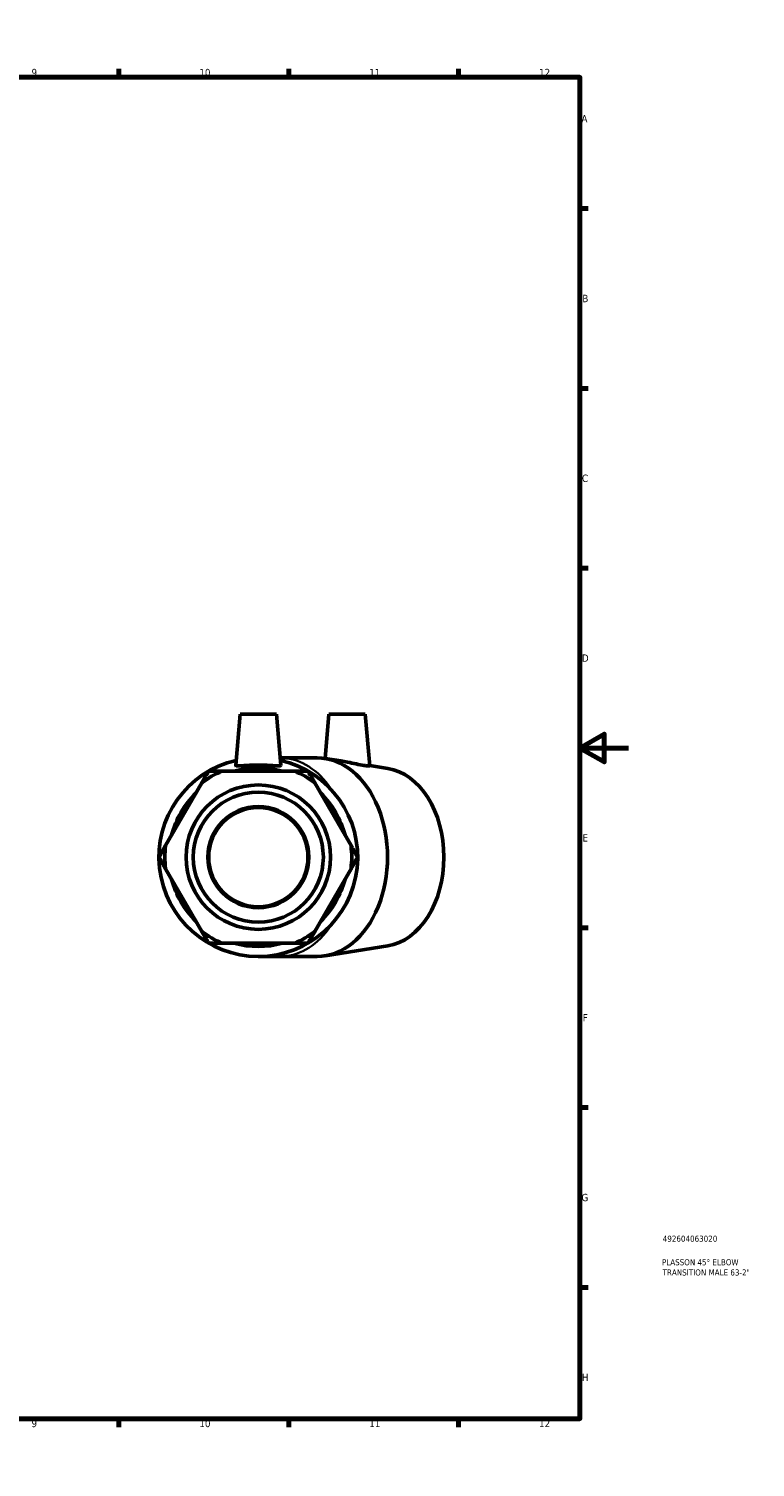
# Model space of a CAD drawing. Header units: millimetres. Extents: x 0 to 893, y -181 to 594.
# Tile 3 of 3: x 594 to 893, y 0 to 594. Entities that reach past the tile are written whole.
import ezdxf

# ---------------------------------------------------------------- set-up
doc = ezdxf.new("R2010")
doc.units = ezdxf.units.MM
for name, color, linetype, lineweight in [('Border (ANSI)', 7, 'Continuous', 70), ('Title (ISO)', 7, 'Continuous', 50), ('Visible (ANSI)', 7, 'Continuous', 50), ('Visible Narrow (ANSI)', 7, 'Continuous', 35)]:
    doc.layers.add(name, color=color, linetype=linetype, lineweight=lineweight)
doc.styles.add('Note Text (ANSI)', font='tahoma.ttf')
doc.styles.add('Note Text (ISO)', font='tahoma.ttf')

# ---------------------------------------------------------------- blocks, each defined once
blk = doc.blocks.new('Borders Default Border')
at = {"layer": 'Border (ANSI)'}
for p, q in [((70.08, 574), (70.08, 577.45)), ((140.17, 574), (140.17, 577.45)), ((210.25, 574), (210.25, 577.45)), ((280.33, 574), (280.33, 577.45)), ((350.42, 574), (350.42, 577.45)), ((490.58, 574), (490.58, 577.45)), ((560.67, 574), (560.67, 577.45)), ((630.75, 574), (630.75, 577.45)), ((700.83, 574), (700.83, 577.45)), ((770.92, 574), (770.92, 577.45)), ((20, 519.75), (16.55, 519.75)), ((821, 519.75), (824.45, 519.75)), ((20, 445.5), (16.55, 445.5)), ((821, 445.5), (824.45, 445.5)), ((20, 371.25), (16.55, 371.25)), ((821, 371.25), (824.45, 371.25)), ((20, 222.75), (16.55, 222.75)), ((821, 222.75), (824.45, 222.75)), ((20, 148.5), (16.55, 148.5)), ((821, 148.5), (824.45, 148.5)), ((20, 74.25), (16.55, 74.25)), ((821, 74.25), (824.45, 74.25)), ((70.08, 20), (70.08, 16.55)), ((140.17, 20), (140.17, 16.55)), ((210.25, 20), (210.25, 16.55)), ((280.33, 20), (280.33, 16.55)), ((350.42, 20), (350.42, 16.55)), ((490.58, 20), (490.58, 16.55)), ((560.67, 20), (560.67, 16.55)), ((630.75, 20), (630.75, 16.55)), ((700.83, 20), (700.83, 16.55)), ((770.92, 20), (770.92, 16.55))]:
    blk.add_line(p, q, dxfattribs=at)
at = {"layer": 'Border (ANSI)', "flags": 128}
for points in [[(420.5, 594), (420.5, 574), (414.73, 584), (426.27, 584), (420.5, 574)], [(20, 20), (20, 574), (821, 574), (821, 20), (20, 20)], [(0, 297), (20, 297), (10, 302.77), (10, 291.23), (20, 297)], [(841, 297), (821, 297), (831, 302.77), (831, 291.23), (821, 297)], [(420.5, 0), (420.5, 20), (414.73, 10), (426.27, 10), (420.5, 20)]]:
    blk.add_lwpolyline(points, dxfattribs=at)
at = {"layer": 'Border (ANSI)', "color": 230, "true_color": 0xff0080, "attachment_point": 7, "style": 'Note Text (ANSI)'}
for s, insert, char_height in [('1', (34.35, 574.4), 3.05), ('2', (104.2, 574.4), 3.05), ('3', (174.26, 574.34), 3.05), ('4', (244.23, 574.4), 3.05), ('5', (314.48, 574.34), 3.05), ('6', (384.49, 574.34), 3.05), ('7', (454.6, 574.4), 3.05), ('8', (524.63, 574.33), 3.05), ('9', (594.7, 574.34), 3.05), ('10', (663.96, 574.34), 3.048), ('11', (734.04, 574.4), 3.048), ('12', (804.13, 574.4), 3.048), ('A', (16.78, 555.35), 3.05), ('A', (821.63, 555.35), 3.05), ('B', (17.15, 481.1), 3.05), ('B', (821.99, 481.1), 3.05), ('C', (16.95, 406.8), 3.05), ('C', (821.8, 406.8), 3.05), ('D', (16.96, 332.6), 3.05), ('D', (821.81, 332.6), 3.05), ('E', (17.21, 258.35), 3.05), ('E', (822.05, 258.35), 3.05), ('F', (17.29, 184.1), 3.05), ('F', (822.14, 184.1), 3.05), ('G', (16.81, 109.79), 3.05), ('G', (821.66, 109.79), 3.05), ('H', (16.97, 35.6), 3.05), ('H', (821.81, 35.6), 3.05), ('1', (34.35, 16.55), 3.05), ('2', (104.2, 16.55), 3.05), ('3', (174.26, 16.49), 3.05), ('4', (244.23, 16.55), 3.05), ('5', (314.48, 16.49), 3.05), ('6', (384.49, 16.49), 3.05), ('7', (454.6, 16.55), 3.05), ('8', (524.63, 16.48), 3.05), ('9', (594.7, 16.49), 3.05), ('10', (663.96, 16.49), 3.048), ('11', (734.04, 16.55), 3.048), ('12', (804.13, 16.55), 3.048)]:
    blk.add_mtext(s, dxfattribs=dict(at, insert=insert, char_height=char_height))
blk = doc.blocks.new('Title Blocks ISO')
at = {"layer": 'Title (ISO)', "color": 232, "true_color": 0xca0064, "style": 'Note Text (ISO)'}
for tag, p in [('PART_NUMBER_001', (34.16, 73.13)), ('DESCRIPTION_001', (33.84, 63.4)), ('DESCRIPTION_002', (34.09, 59.18))]:
    blk.add_attdef(tag, p, '', height=2.5, dxfattribs=at)

msp = doc.modelspace()

# ---------------------------------------------------------------- linework, layer by layer
at = {"layer": 'Visible (ANSI)'}
for p, q in [((680.778, 310.927), (678.935, 289.867)), ((680.778, 310.927), (695.778, 310.927)), ((695.778, 310.927), (697.62, 289.867)), ((717.406, 310.927), (715.809, 292.677)), ((717.406, 310.927), (732.406, 310.927)), ((732.406, 310.927), (734.264, 289.692)), ((712.61, 292.927), (697.352, 292.927)), ((722.346, 291.646), (715.823, 292.675)), ((703.264, 287.434), (673.292, 287.434)), ((741.665, 288.6), (734.257, 289.768)), ((665.021, 282.659), (650.035, 256.703)), ((726.521, 256.703), (711.535, 282.659)), ((650.035, 247.152), (665.021, 221.196)), ((711.535, 221.196), (726.521, 247.152)), ((673.292, 216.42), (703.264, 216.42)), ((741.665, 215.255), (715.823, 211.18)), ((688.278, 210.927), (697.259, 210.927)), ((712.61, 210.927), (697.259, 210.927))]:
    msp.add_line(p, q, dxfattribs=at)
for radius in [29.807, 26.826, 20.865, 20.475]:
    msp.add_circle((688.278, 251.927), radius, dxfattribs=at)
for radius, start, end in [(41, 102.917664, 77.082336), (38.54, 112.882587, 127.117413), (36.9, 74.206831, 105.793169), (38.54, 52.882587, 67.117413), (36.9, 134.206831, 165.793169), (36.9, 14.206831, 45.793169), (38.54, 172.882587, 187.117413), (38.54, 352.882587, 7.117413), (36.9, 194.206831, 225.793169), (36.9, 314.206831, 345.793169), (38.54, 232.882587, 247.117413), (38.54, 292.882587, 307.117413), (36.9, 254.206831, 285.793169)]:
    msp.add_arc((688.278, 251.927), radius, start, end, dxfattribs=at)
for centre, major_axis, start_param, end_param in [((712.61, 251.927), (0, -41), 0, 3.1415927), ((738.773, 251.927), (0, -36.9), 0.1110388, 3.0305538)]:
    msp.add_ellipse(centre, major_axis=major_axis, ratio=0.7071068, start_param=start_param, end_param=end_param, dxfattribs=at)
for points, knots in [([(734.264, 289.692), (734.267, 289.642), (734.064, 289.606), (733.205, 289.635), (732.531, 289.707), (730.916, 289.959), (729.856, 290.162), (727.529, 290.642), (726.263, 290.915), (724.185, 291.329), (723.251, 291.503), (722.346, 291.646)], [2.082219, 2.082219, 2.082219, 2.082219, 2.4122344, 2.4122344, 2.7556773, 2.7556773, 3.1200598, 3.1200598, 3.4844424, 3.4844424, 3.7555378, 3.7555378, 3.7555378, 3.7555378]), ([(697.617, 289.83), (697.587, 289.707), (697.329, 289.635), (696.346, 289.605), (695.622, 289.645), (693.97, 289.751), (692.929, 289.825), (690.659, 289.933), (689.429, 289.966), (687.126, 289.966), (685.896, 289.933), (683.626, 289.825), (682.585, 289.751), (680.933, 289.645), (680.209, 289.605), (679.226, 289.635), (678.968, 289.707), (678.935, 289.842), (678.934, 289.854), (678.935, 289.867)], [0, 0, 0, 0, 0.3434429, 0.3434429, 0.6868857, 0.6868857, 1.0323622, 1.0323622, 1.3778386, 1.3778386, 1.7233151, 1.7233151, 2.0687916, 2.0687916, 2.4122344, 2.4122344, 2.7556773, 2.7556773, 2.7892674, 2.7892674, 2.7892674, 2.7892674])]:
    msp.add_open_spline(points, degree=3, knots=knots, dxfattribs=at)
for points in [[(667.778, 287.434), (666.356, 284.973), (665.021, 282.659)], [(673.292, 287.434), (670.62, 287.434), (667.778, 287.434)], [(708.778, 287.434), (705.935, 287.434), (703.264, 287.434)], [(711.535, 282.659), (710.199, 284.973), (708.778, 287.434)], [(650.035, 256.703), (648.699, 254.389), (647.278, 251.927)], [(729.278, 251.927), (727.856, 254.389), (726.521, 256.703)], [(647.278, 251.927), (648.699, 249.466), (650.035, 247.152)], [(726.521, 247.152), (727.856, 249.466), (729.278, 251.927)], [(665.021, 221.196), (666.356, 218.882), (667.778, 216.42)], [(708.778, 216.42), (710.199, 218.882), (711.535, 221.196)], [(667.778, 216.42), (670.62, 216.42), (673.292, 216.42)], [(703.264, 216.42), (705.935, 216.42), (708.778, 216.42)]]:
    msp.add_rational_spline(points, [1, 1.00241153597, 1], degree=2, dxfattribs=at)
msp.add_open_spline([(697.62, 289.867), (697.621, 289.854), (697.62, 289.842), (697.617, 289.83)], degree=3, dxfattribs=at)
at = {"layer": 'Visible Narrow (ANSI)'}
for major_axis, start_param, end_param in [((0, 41), 5.4803334, 6.2378842), ((0, -41), 0.0422469, 0.8026911)]:
    msp.add_ellipse((697.259, 251.927), major_axis=major_axis, ratio=0.7071068, start_param=start_param, end_param=end_param, dxfattribs=at)

# ---------------------------------------------------------------- block references
msp.add_blockref('Borders Default Border', (0, 0))
msp.add_blockref('Title Blocks ISO', (821, 20)).add_auto_attribs({'PART_NUMBER_001': '492604063020', 'DESCRIPTION_001': 'PLASSON 45° ELBOW', 'DESCRIPTION_002': 'TRANSITION MALE 63-2"'})

doc.saveas('drawing.dxf')
